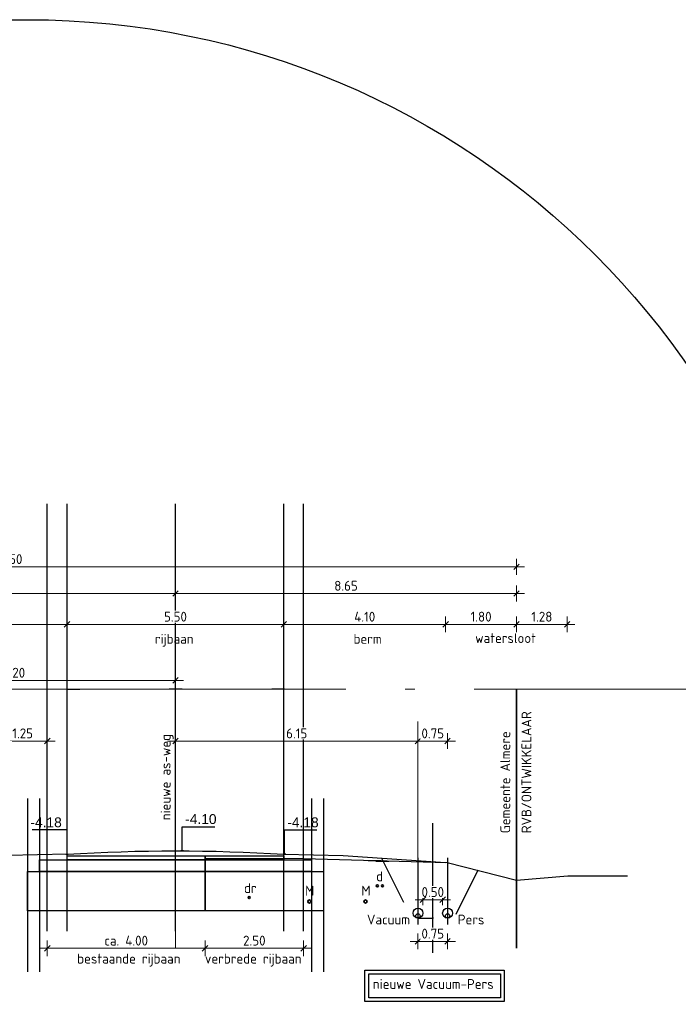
# Model space of a CAD drawing. Header units: metres. Extents: x 149234 to 159511, y 484155 to 486733.
# Tile 69 of 92: x 159312 to 159329, y 484429 to 484454. Entities that reach past the tile are written whole.
import ezdxf

# ---------------------------------------------------------------- set-up
doc = ezdxf.new("R2010")
doc.units = ezdxf.units.M
for name, pattern in [('AL-NAP_LIJN', [15.25, 12, -1.5, 0.25, -1.5]), ('AM-AS', [16, 10, -2, 2, -2]), ('DASHED2', [0.375, 0.25, -0.125])]:
    doc.linetypes.add(name, pattern=pattern)
doc.layers.get('0').update_dxf_attribs({"lineweight": 25})
doc.layers.get('Defpoints').update_dxf_attribs({"color": 211, "lineweight": 25})
for name, color, linetype, lineweight in [('N-WE-AM-AS_WEG_GEBIEDSONTSLUITINGSWEG-G', 10, 'AM-AS', 18), ('N-WE-GR-BOOM-1e-SD', 90, 'Continuous', 25), ('N-WE-KG-GRENS_PERCEEL-G', 150, 'KG-PERCEEL', 35), ('N-WE-VH-KANTVERHARDING-G', 7, 'Continuous', 30), ('X-XX-AL-LEGENDA-S', 7, 'Continuous', 25), ('X-XX-AL-M', 7, 'Continuous', 18), ('X-XX-AL-NAP-G', 7, 'AL-NAP_LIJN', 18), ('X-XX-AL-PROFIEL-B-G', 7, 'Continuous', 25), ('X-XX-AL-PROFIEL-N-G', 7, 'Continuous', 35), ('X-XX-AL-T25', 7, 'Continuous', 25)]:
    doc.layers.add(name, color=color, linetype=linetype, lineweight=lineweight)
doc.styles.add('Civitas Arial', font='arial.ttf')
doc.styles.add('NLCS-ISO-M100-T25', font='NLCS-ISO.ttf')
doc.styles.get("Standard").update_dxf_attribs({"font": 'NLCS-ISO.ttf'})
doc.linetypes.add('KG-PERCEEL', pattern='A,5.5,-2,["P",Standard,S=1.8,R=0,X=-0.5,Y=-0.9],-2,5.5,-2,[5,NLCS.shx,S=0.75,R=0,X=0,Y=0],-2', length=19)
doc.dimstyles.new('Civitas 100 25', dxfattribs={"dimscale": 0.1, "dimtxt": 2.5, "dimasz": 1, "dimexe": 0.18, "dimexo": 0.0625, "dimgap": 1, "dimtad": 1, "dimzin": 0, "dimdsep": 46, "dimtxsty": 'Civitas Arial', "dimblk": 'Civitas-pijlmaat', "dimcen": 0, "dimse1": 1, "dimse2": 1, "dimadec": 0, "dimazin": 0, "dimtfac": 1, "dimtix": 1, "dimtmove": 0, "dimatfit": 0, "dimfxl": 1, "dimtolj": 1, "dimtzin": 0, "dimarcsym": 1})
doc.dimstyles.new('NLCS-M100-T25-SCHRAP-X_L2_H1', dxfattribs={"dimscale": 0.1, "dimtxt": 2.5, "dimasz": 1.4, "dimexe": 2, "dimexo": 2, "dimgap": 0.7, "dimtad": 1, "dimzin": 0, "dimdsep": 46, "dimtxsty": 'NLCS-ISO-M100-T25', "dimblk": 'OBLIQUE', "dimcen": 0, "dimdle": 2, "dimclrd": 256, "dimclre": 256, "dimclrt": 256, "dimadec": 1, "dimazin": 0, "dimtfac": 1, "dimtofl": 0, "dimtmove": 1, "dimatfit": 0, "dimldrblk": 'OBLIQUE', "dimfxl": 2, "dimfxlon": 1, "dimtfill": 1, "dimtfillclr": 254, "dimtolj": 1, "dimtzin": 0, "dimlwd": 18, "dimlwe": 18, "dimarcsym": 0})

# ---------------------------------------------------------------- blocks, each defined once
blk = doc.blocks.new('_Oblique')
at = {"color": 0, "linetype": 'ByBlock', "lineweight": -2}
blk.add_line((-0.5, -0.5), (0.5, 0.5), dxfattribs=at)
blk = doc.blocks.new('*D180')
at = {"layer": 'Defpoints', "color": 0, "transparency": 16777216}
for p in [(159324.609, 484439.662), (159298.109, 484436.559), (159324.609, 484436.559)]:
    blk.add_point(p, dxfattribs=at)
at = {"layer": 'X-XX-AL-M', "linetype": 'Continuous', "lineweight": 18, "transparency": 16777216}
for p, q in [((159298.109, 484439.462), (159298.109, 484439.862)), ((159324.609, 484439.462), (159324.609, 484439.862)), ((159297.909, 484439.662), (159324.809, 484439.662))]:
    blk.add_line(p, q, dxfattribs=at)
at = {"layer": 'X-XX-AL-M', "lineweight": 18, "transparency": 16777216, "xscale": 0.14, "yscale": 0.14, "zscale": 0.14, "rotation": 180}
blk.add_blockref('_Oblique', (159298.109, 484439.662), dxfattribs=at)
at = {"layer": 'X-XX-AL-M', "lineweight": 18, "transparency": 16777216, "xscale": 0.14, "yscale": 0.14, "zscale": 0.14}
blk.add_blockref('_Oblique', (159324.609, 484439.662), dxfattribs=at)
at = {"layer": 'X-XX-AL-M', "transparency": 16777216, "insert": (159311.359, 484439.857), "char_height": 0.25, "attachment_point": 5, "style": 'NLCS-ISO-M100-T25', "bg_fill": 3, "box_fill_scale": 1.1, "bg_fill_color": 256, "bg_fill_true_color": 13158600, "bg_fill_transparency": 0}
blk.add_mtext('\\A1;var. 26.50 ', dxfattribs=at)
blk = doc.blocks.new('*D182')
at = {"layer": 'Defpoints', "color": 0, "transparency": 16777216}
for p in [(159304.209, 484438.987), (159304.209, 484437.588), (159315.959, 484437.588)]:
    blk.add_point(p, dxfattribs=at)
at = {"layer": 'X-XX-AL-M', "linetype": 'Continuous', "lineweight": 18, "transparency": 16777216}
for p, q in [((159304.209, 484438.787), (159304.209, 484439.187)), ((159315.959, 484438.787), (159315.959, 484439.187)), ((159316.159, 484438.987), (159304.009, 484438.987))]:
    blk.add_line(p, q, dxfattribs=at)
at = {"layer": 'X-XX-AL-M', "lineweight": 18, "transparency": 16777216, "xscale": 0.14, "yscale": 0.14, "zscale": 0.14, "rotation": 180}
blk.add_blockref('_Oblique', (159304.209, 484438.987), dxfattribs=at)
at = {"layer": 'X-XX-AL-M', "lineweight": 18, "transparency": 16777216, "xscale": 0.14, "yscale": 0.14, "zscale": 0.14}
blk.add_blockref('_Oblique', (159315.959, 484438.987), dxfattribs=at)
at = {"layer": 'X-XX-AL-M', "transparency": 16777216, "insert": (159310.084, 484439.182), "char_height": 0.25, "attachment_point": 5, "style": 'NLCS-ISO-M100-T25', "bg_fill": 3, "box_fill_scale": 1.1, "bg_fill_color": 256, "bg_fill_true_color": 13158600, "bg_fill_transparency": 0}
blk.add_mtext('\\A1;11.75', dxfattribs=at)
blk = doc.blocks.new('*D183')
at = {"layer": 'Defpoints', "color": 0, "transparency": 16777216}
for p in [(159324.609, 484438.987), (159315.959, 484437.588), (159324.609, 484436.559)]:
    blk.add_point(p, dxfattribs=at)
at = {"layer": 'X-XX-AL-M', "linetype": 'Continuous', "lineweight": 18, "transparency": 16777216}
for p, q in [((159315.959, 484438.787), (159315.959, 484439.187)), ((159324.609, 484438.787), (159324.609, 484439.187)), ((159315.759, 484438.987), (159324.809, 484438.987))]:
    blk.add_line(p, q, dxfattribs=at)
at = {"layer": 'X-XX-AL-M', "lineweight": 18, "transparency": 16777216, "xscale": 0.14, "yscale": 0.14, "zscale": 0.14, "rotation": 180}
blk.add_blockref('_Oblique', (159315.959, 484438.987), dxfattribs=at)
at = {"layer": 'X-XX-AL-M', "lineweight": 18, "transparency": 16777216, "xscale": 0.14, "yscale": 0.14, "zscale": 0.14}
blk.add_blockref('_Oblique', (159324.609, 484438.987), dxfattribs=at)
at = {"layer": 'X-XX-AL-M', "transparency": 16777216, "insert": (159320.284, 484439.182), "char_height": 0.25, "attachment_point": 5, "style": 'NLCS-ISO-M100-T25', "bg_fill": 3, "box_fill_scale": 1.1, "bg_fill_color": 256, "bg_fill_true_color": 13158600, "bg_fill_transparency": 0}
blk.add_mtext('\\A1;8.65', dxfattribs=at)
blk = doc.blocks.new('*D65')
at = {"layer": 'Defpoints', "color": 0, "transparency": 16777216}
for p in [(0.033, 0), (-0.008, -3.521), (0.033, -4.1)]:
    blk.add_point(p, dxfattribs=at)
at = {"color": 0, "transparency": 16777216, "insert": (0.477, -3.293), "char_height": 0.25, "attachment_point": 5, "style": 'Civitas Arial'}
blk.add_mtext('\\A1;-4.10 ', dxfattribs=at)
blk = doc.blocks.new('Civitas-pijlmaat')
blk.add_line((0, 0.52), (0, -0.52))
blk.add_solid([(0, 0), (-1.5, 0.34), (-1.5, -0.34)])
blk = doc.blocks.new('*D69')
at = {"layer": 'Defpoints', "color": 0, "transparency": 16777216}
for p in [(0.033, 0), (-0.017, -3.603), (0.033, -4.182)]:
    blk.add_point(p, dxfattribs=at)
at = {"color": 0, "transparency": 16777216, "insert": (0.468, -3.375), "char_height": 0.25, "attachment_point": 5, "style": 'Civitas Arial'}
blk.add_mtext('\\A1;-4.18 ', dxfattribs=at)
blk = doc.blocks.new('*D67')
at = {"layer": 'Defpoints', "color": 0, "transparency": 16777216}
for p in [(-0.033, 0), (-0.048, -3.603), (-0.033, -4.182)]:
    blk.add_point(p, dxfattribs=at)
at = {"color": 0, "transparency": 16777216, "insert": (-0.532, -3.375), "char_height": 0.25, "attachment_point": 5, "style": 'Civitas Arial'}
blk.add_mtext('\\A1;-4.18 ', dxfattribs=at)
blk = doc.blocks.new('*D214')
at = {"layer": 'Defpoints', "color": 0, "transparency": 16777216}
for p in [(159316.709, 484432.079), (159312.709, 484431.779), (159316.709, 484429.992)]:
    blk.add_point(p, dxfattribs=at)
at = {"layer": 'X-XX-AL-PROFIEL-B-G', "linetype": 'Continuous', "lineweight": 18, "transparency": 16777216}
for p, q in [((159312.709, 484430.192), (159312.709, 484429.792)), ((159316.709, 484430.192), (159316.709, 484429.792)), ((159312.509, 484429.992), (159316.909, 484429.992))]:
    blk.add_line(p, q, dxfattribs=at)
at = {"layer": 'X-XX-AL-PROFIEL-B-G', "lineweight": 18, "transparency": 16777216, "xscale": 0.14, "yscale": 0.14, "zscale": 0.14, "rotation": 180}
blk.add_blockref('_Oblique', (159312.709, 484429.992), dxfattribs=at)
at = {"layer": 'X-XX-AL-PROFIEL-B-G', "lineweight": 18, "transparency": 16777216, "xscale": 0.14, "yscale": 0.14, "zscale": 0.14}
blk.add_blockref('_Oblique', (159316.709, 484429.992), dxfattribs=at)
at = {"layer": 'X-XX-AL-PROFIEL-B-G', "transparency": 16777216, "insert": (159314.709, 484430.187), "char_height": 0.25, "attachment_point": 5, "style": 'NLCS-ISO-M100-T25', "bg_fill": 3, "box_fill_scale": 1.1, "bg_fill_color": 256, "bg_fill_true_color": 13158600, "bg_fill_transparency": 0}
blk.add_mtext('\\A1;ca. 4.00', dxfattribs=at)
blk = doc.blocks.new('*D215')
at = {"layer": 'Defpoints', "color": 0, "transparency": 16777216}
for p in [(159316.709, 484432.129), (159319.209, 484432.269), (159319.209, 484429.992)]:
    blk.add_point(p, dxfattribs=at)
at = {"layer": 'X-XX-AL-M', "linetype": 'Continuous', "lineweight": 18, "transparency": 16777216}
for p, q in [((159316.709, 484430.192), (159316.709, 484429.792)), ((159319.209, 484430.192), (159319.209, 484429.792)), ((159316.509, 484429.992), (159319.409, 484429.992))]:
    blk.add_line(p, q, dxfattribs=at)
at = {"layer": 'X-XX-AL-M', "lineweight": 18, "transparency": 16777216, "xscale": 0.14, "yscale": 0.14, "zscale": 0.14, "rotation": 180}
blk.add_blockref('_Oblique', (159316.709, 484429.992), dxfattribs=at)
at = {"layer": 'X-XX-AL-M', "lineweight": 18, "transparency": 16777216, "xscale": 0.14, "yscale": 0.14, "zscale": 0.14}
blk.add_blockref('_Oblique', (159319.209, 484429.992), dxfattribs=at)
at = {"layer": 'X-XX-AL-M', "transparency": 16777216, "insert": (159317.959, 484430.187), "char_height": 0.25, "attachment_point": 5, "style": 'NLCS-ISO-M100-T25', "bg_fill": 3, "box_fill_scale": 1.1, "bg_fill_color": 256, "bg_fill_true_color": 13158600, "bg_fill_transparency": 0}
blk.add_mtext('\\A1;2.50', dxfattribs=at)
blk = doc.blocks.new('*D217')
at = {"layer": 'Defpoints', "color": 0, "transparency": 16777216}
for p in [(159312.709, 484435.245), (159312.709, 484432.359), (159311.459, 484431.664)]:
    blk.add_point(p, dxfattribs=at)
at = {"layer": 'X-XX-AL-M', "linetype": 'Continuous', "lineweight": 18, "transparency": 16777216}
for p, q in [((159311.459, 484435.045), (159311.459, 484435.445)), ((159312.709, 484435.045), (159312.709, 484435.445)), ((159311.259, 484435.245), (159312.909, 484435.245))]:
    blk.add_line(p, q, dxfattribs=at)
at = {"layer": 'X-XX-AL-M', "lineweight": 18, "transparency": 16777216, "xscale": 0.14, "yscale": 0.14, "zscale": 0.14, "rotation": 180}
blk.add_blockref('_Oblique', (159311.459, 484435.245), dxfattribs=at)
at = {"layer": 'X-XX-AL-M', "lineweight": 18, "transparency": 16777216, "xscale": 0.14, "yscale": 0.14, "zscale": 0.14}
blk.add_blockref('_Oblique', (159312.709, 484435.245), dxfattribs=at)
at = {"layer": 'X-XX-AL-M', "transparency": 16777216, "insert": (159312.084, 484435.44), "char_height": 0.25, "attachment_point": 5, "style": 'NLCS-ISO-M100-T25', "bg_fill": 3, "box_fill_scale": 1.1, "bg_fill_color": 256, "bg_fill_true_color": 13158600, "bg_fill_transparency": 0}
blk.add_mtext('\\A1;1.25', dxfattribs=at)
blk = doc.blocks.new('*D220')
at = {"layer": 'Defpoints', "color": 0, "transparency": 16777216}
for p in [(159313.209, 484438.203), (159313.209, 484432.195), (159318.709, 484432.227)]:
    blk.add_point(p, dxfattribs=at)
at = {"layer": 'X-XX-AL-M', "linetype": 'Continuous', "lineweight": 18, "transparency": 16777216}
for p, q in [((159313.209, 484438.003), (159313.209, 484438.403)), ((159318.709, 484438.003), (159318.709, 484438.403)), ((159318.909, 484438.203), (159313.009, 484438.203))]:
    blk.add_line(p, q, dxfattribs=at)
at = {"layer": 'X-XX-AL-M', "lineweight": 18, "transparency": 16777216, "xscale": 0.14, "yscale": 0.14, "zscale": 0.14, "rotation": 180}
blk.add_blockref('_Oblique', (159313.209, 484438.203), dxfattribs=at)
at = {"layer": 'X-XX-AL-M', "lineweight": 18, "transparency": 16777216, "xscale": 0.14, "yscale": 0.14, "zscale": 0.14}
blk.add_blockref('_Oblique', (159318.709, 484438.203), dxfattribs=at)
at = {"layer": 'X-XX-AL-M', "transparency": 16777216, "insert": (159315.959, 484438.398), "char_height": 0.25, "attachment_point": 5, "style": 'NLCS-ISO-M100-T25', "bg_fill": 3, "box_fill_scale": 1.1, "bg_fill_color": 256, "bg_fill_true_color": 13158600, "bg_fill_transparency": 0}
blk.add_mtext('\\A1;5.50', dxfattribs=at)
blk = doc.blocks.new('*D222')
at = {"layer": 'Defpoints', "color": 0, "transparency": 16777216}
for p in [(159305.959, 484438.203), (159305.959, 484432.179), (159313.209, 484432.239)]:
    blk.add_point(p, dxfattribs=at)
at = {"layer": 'X-XX-AL-M', "linetype": 'Continuous', "lineweight": 18, "transparency": 16777216}
for p, q in [((159305.959, 484438.003), (159305.959, 484438.403)), ((159313.209, 484438.003), (159313.209, 484438.403)), ((159313.409, 484438.203), (159305.759, 484438.203))]:
    blk.add_line(p, q, dxfattribs=at)
at = {"layer": 'X-XX-AL-M', "lineweight": 18, "transparency": 16777216, "xscale": 0.14, "yscale": 0.14, "zscale": 0.14, "rotation": 180}
blk.add_blockref('_Oblique', (159305.959, 484438.203), dxfattribs=at)
at = {"layer": 'X-XX-AL-M', "lineweight": 18, "transparency": 16777216, "xscale": 0.14, "yscale": 0.14, "zscale": 0.14}
blk.add_blockref('_Oblique', (159313.209, 484438.203), dxfattribs=at)
at = {"layer": 'X-XX-AL-M', "transparency": 16777216, "insert": (159309.584, 484438.398), "char_height": 0.25, "attachment_point": 5, "style": 'NLCS-ISO-M100-T25', "bg_fill": 3, "box_fill_scale": 1.1, "bg_fill_color": 256, "bg_fill_true_color": 13158600, "bg_fill_transparency": 0}
blk.add_mtext('\\A1;7.25', dxfattribs=at)
blk = doc.blocks.new('*D223')
at = {"layer": 'Defpoints', "color": 0, "transparency": 16777216}
for p in [(159322.809, 484438.203), (159318.709, 484432.239), (159322.809, 484432.17)]:
    blk.add_point(p, dxfattribs=at)
at = {"layer": 'X-XX-AL-M', "linetype": 'Continuous', "lineweight": 18, "transparency": 16777216}
for p, q in [((159318.709, 484438.003), (159318.709, 484438.403)), ((159322.809, 484438.003), (159322.809, 484438.403)), ((159318.509, 484438.203), (159323.009, 484438.203))]:
    blk.add_line(p, q, dxfattribs=at)
at = {"layer": 'X-XX-AL-M', "lineweight": 18, "transparency": 16777216, "xscale": 0.14, "yscale": 0.14, "zscale": 0.14, "rotation": 180}
blk.add_blockref('_Oblique', (159318.709, 484438.203), dxfattribs=at)
at = {"layer": 'X-XX-AL-M', "lineweight": 18, "transparency": 16777216, "xscale": 0.14, "yscale": 0.14, "zscale": 0.14}
blk.add_blockref('_Oblique', (159322.809, 484438.203), dxfattribs=at)
at = {"layer": 'X-XX-AL-M', "transparency": 16777216, "insert": (159320.759, 484438.398), "char_height": 0.25, "attachment_point": 5, "style": 'NLCS-ISO-M100-T25', "bg_fill": 3, "box_fill_scale": 1.1, "bg_fill_color": 256, "bg_fill_true_color": 13158600, "bg_fill_transparency": 0}
blk.add_mtext('\\A1;4.10', dxfattribs=at)
blk = doc.blocks.new('*D224')
at = {"layer": 'Defpoints', "color": 0, "transparency": 16777216}
for p in [(159324.609, 484438.203), (159324.609, 484436.559), (159322.809, 484432.17)]:
    blk.add_point(p, dxfattribs=at)
at = {"layer": 'X-XX-AL-M', "linetype": 'Continuous', "lineweight": 18, "transparency": 16777216}
for p, q in [((159322.809, 484438.003), (159322.809, 484438.403)), ((159324.609, 484438.003), (159324.609, 484438.403)), ((159322.609, 484438.203), (159324.809, 484438.203))]:
    blk.add_line(p, q, dxfattribs=at)
at = {"layer": 'X-XX-AL-M', "lineweight": 18, "transparency": 16777216, "xscale": 0.14, "yscale": 0.14, "zscale": 0.14, "rotation": 180}
blk.add_blockref('_Oblique', (159322.809, 484438.203), dxfattribs=at)
at = {"layer": 'X-XX-AL-M', "lineweight": 18, "transparency": 16777216, "xscale": 0.14, "yscale": 0.14, "zscale": 0.14}
blk.add_blockref('_Oblique', (159324.609, 484438.203), dxfattribs=at)
at = {"layer": 'X-XX-AL-M', "transparency": 16777216, "insert": (159323.709, 484438.398), "char_height": 0.25, "attachment_point": 5, "style": 'NLCS-ISO-M100-T25', "bg_fill": 3, "box_fill_scale": 1.1, "bg_fill_color": 256, "bg_fill_true_color": 13158600, "bg_fill_transparency": 0}
blk.add_mtext('\\A1;1.80', dxfattribs=at)
blk = doc.blocks.new('*D225')
at = {"layer": 'Defpoints', "color": 0, "transparency": 16777216}
for p in [(159325.891, 484438.203), (159324.609, 484436.559), (159325.891, 484431.833)]:
    blk.add_point(p, dxfattribs=at)
at = {"layer": 'X-XX-AL-M', "linetype": 'Continuous', "lineweight": 18, "transparency": 16777216}
for p, q in [((159324.609, 484438.003), (159324.609, 484438.403)), ((159325.891, 484438.003), (159325.891, 484438.403)), ((159324.409, 484438.203), (159326.091, 484438.203))]:
    blk.add_line(p, q, dxfattribs=at)
at = {"layer": 'X-XX-AL-M', "lineweight": 18, "transparency": 16777216, "xscale": 0.14, "yscale": 0.14, "zscale": 0.14, "rotation": 180}
blk.add_blockref('_Oblique', (159324.609, 484438.203), dxfattribs=at)
at = {"layer": 'X-XX-AL-M', "lineweight": 18, "transparency": 16777216, "xscale": 0.14, "yscale": 0.14, "zscale": 0.14}
blk.add_blockref('_Oblique', (159325.891, 484438.203), dxfattribs=at)
at = {"layer": 'X-XX-AL-M', "transparency": 16777216, "insert": (159325.25, 484438.398), "char_height": 0.25, "attachment_point": 5, "style": 'NLCS-ISO-M100-T25', "bg_fill": 3, "box_fill_scale": 1.1, "bg_fill_color": 256, "bg_fill_true_color": 13158600, "bg_fill_transparency": 0}
blk.add_mtext('\\A1;1.28', dxfattribs=at)
blk = doc.blocks.new('*D232')
at = {"layer": 'Defpoints', "color": 0, "transparency": 16777216}
for p in [(159322.234, 484430.884), (159322.734, 484430.884)]:
    blk.add_point(p, dxfattribs=at)
at = {"layer": 'X-XX-AL-M', "linetype": 'Continuous', "lineweight": 18, "transparency": 16777216}
for p, q in [((159322.234, 484431.084), (159322.234, 484431.424)), ((159322.734, 484431.084), (159322.734, 484431.424)), ((159322.934, 484431.224), (159322.034, 484431.224))]:
    blk.add_line(p, q, dxfattribs=at)
at = {"layer": 'X-XX-AL-M', "transparency": 16777216, "insert": (159322.484, 484431.419), "char_height": 0.25, "attachment_point": 5, "style": 'NLCS-ISO-M100-T25', "bg_fill": 3, "box_fill_scale": 1.1, "bg_fill_color": 256, "bg_fill_true_color": 13158600, "bg_fill_transparency": 0}
blk.add_mtext('\\A1;0.50', dxfattribs=at)
at = {"layer": 'Defpoints', "color": 0, "transparency": 16777216}
blk.add_point((159322.234, 484431.224), dxfattribs=at)
at = {"layer": 'X-XX-AL-M', "lineweight": 18, "transparency": 16777216, "xscale": 0.14, "yscale": 0.14, "zscale": 0.14, "rotation": 180}
blk.add_blockref('_Oblique', (159322.234, 484431.224), dxfattribs=at)
at = {"layer": 'X-XX-AL-M', "lineweight": 18, "transparency": 16777216, "xscale": 0.14, "yscale": 0.14, "zscale": 0.14}
blk.add_blockref('_Oblique', (159322.734, 484431.224), dxfattribs=at)
blk = doc.blocks.new('*D233')
at = {"layer": 'X-XX-AL-LEGENDA-S', "linetype": 'Continuous', "lineweight": 18, "transparency": 16777216}
for p, q in [((159322.109, 484430.369), (159322.109, 484429.969)), ((159322.859, 484430.369), (159322.859, 484429.969)), ((159323.059, 484430.169), (159321.909, 484430.169))]:
    blk.add_line(p, q, dxfattribs=at)
at = {"layer": 'X-XX-AL-LEGENDA-S', "lineweight": 18, "transparency": 16777216, "xscale": 0.14, "yscale": 0.14, "zscale": 0.14, "rotation": 180}
blk.add_blockref('_Oblique', (159322.109, 484430.169), dxfattribs=at)
at = {"layer": 'X-XX-AL-LEGENDA-S', "lineweight": 18, "transparency": 16777216, "xscale": 0.14, "yscale": 0.14, "zscale": 0.14}
blk.add_blockref('_Oblique', (159322.859, 484430.169), dxfattribs=at)
at = {"layer": 'X-XX-AL-LEGENDA-S', "transparency": 16777216, "insert": (159322.484, 484430.364), "char_height": 0.25, "attachment_point": 5, "style": 'NLCS-ISO-M100-T25', "bg_fill": 3, "box_fill_scale": 1.1, "bg_fill_color": 256, "bg_fill_true_color": 13158600, "bg_fill_transparency": 0}
blk.add_mtext('\\A1;0.75', dxfattribs=at)
at = {"layer": 'Defpoints', "color": 0, "transparency": 16777216}
for p in [(159322.109, 484430.596), (159322.859, 484430.596), (159322.109, 484430.169)]:
    blk.add_point(p, dxfattribs=at)
blk = doc.blocks.new('*D234')
at = {"layer": 'Defpoints', "color": 0, "transparency": 16777216}
for p in [(159315.959, 484437.588), (159315.959, 484435.245), (159322.109, 484431.009)]:
    blk.add_point(p, dxfattribs=at)
at = {"layer": 'X-XX-AL-M', "linetype": 'Continuous', "lineweight": 18, "transparency": 16777216}
for p, q in [((159315.959, 484435.445), (159315.959, 484435.045)), ((159322.109, 484435.045), (159322.109, 484435.445)), ((159322.309, 484435.245), (159315.759, 484435.245))]:
    blk.add_line(p, q, dxfattribs=at)
at = {"layer": 'X-XX-AL-M', "lineweight": 18, "transparency": 16777216, "xscale": 0.14, "yscale": 0.14, "zscale": 0.14, "rotation": 180}
blk.add_blockref('_Oblique', (159315.959, 484435.245), dxfattribs=at)
at = {"layer": 'X-XX-AL-M', "lineweight": 18, "transparency": 16777216, "xscale": 0.14, "yscale": 0.14, "zscale": 0.14}
blk.add_blockref('_Oblique', (159322.109, 484435.245), dxfattribs=at)
at = {"layer": 'X-XX-AL-M', "transparency": 16777216, "insert": (159319.034, 484435.44), "char_height": 0.25, "attachment_point": 5, "style": 'NLCS-ISO-M100-T25', "bg_fill": 3, "box_fill_scale": 1.1, "bg_fill_color": 256, "bg_fill_true_color": 13158600, "bg_fill_transparency": 0}
blk.add_mtext('\\A1;6.15', dxfattribs=at)
blk = doc.blocks.new('*D235')
at = {"layer": 'Defpoints', "color": 0, "transparency": 16777216}
for p in [(159322.859, 484432.283), (159322.109, 484431.009)]:
    blk.add_point(p, dxfattribs=at)
at = {"layer": 'X-XX-AL-M', "linetype": 'Continuous', "lineweight": 18, "transparency": 16777216}
for p, q in [((159322.109, 484435.045), (159322.109, 484435.445)), ((159322.859, 484435.045), (159322.859, 484435.445)), ((159321.909, 484435.245), (159323.059, 484435.245))]:
    blk.add_line(p, q, dxfattribs=at)
at = {"layer": 'X-XX-AL-M', "lineweight": 18, "transparency": 16777216, "xscale": 0.14, "yscale": 0.14, "zscale": 0.14, "rotation": 180}
blk.add_blockref('_Oblique', (159322.109, 484435.245), dxfattribs=at)
at = {"layer": 'X-XX-AL-M', "lineweight": 18, "transparency": 16777216, "xscale": 0.14, "yscale": 0.14, "zscale": 0.14}
blk.add_blockref('_Oblique', (159322.859, 484435.245), dxfattribs=at)
at = {"layer": 'X-XX-AL-M', "transparency": 16777216, "insert": (159322.484, 484435.44), "char_height": 0.25, "attachment_point": 5, "style": 'NLCS-ISO-M100-T25', "bg_fill": 3, "box_fill_scale": 1.1, "bg_fill_color": 256, "bg_fill_true_color": 13158600, "bg_fill_transparency": 0}
blk.add_mtext('\\A1;0.75', dxfattribs=at)
at = {"layer": 'Defpoints', "color": 0, "transparency": 16777216}
blk.add_point((159322.859, 484435.245), dxfattribs=at)
blk = doc.blocks.new('*D564')
at = {"layer": 'Defpoints', "color": 0, "transparency": 16777216}
for p in [(159307.759, 484436.783), (159315.959, 484436.559), (159307.759, 484436.464)]:
    blk.add_point(p, dxfattribs=at)
at = {"layer": 'N-WE-GR-BOOM-1e-SD', "linetype": 'Continuous', "lineweight": 18, "transparency": 16777216}
for p, q in [((159307.759, 484436.664), (159307.759, 484436.983)), ((159315.959, 484436.759), (159315.959, 484436.983)), ((159316.159, 484436.783), (159307.559, 484436.783))]:
    blk.add_line(p, q, dxfattribs=at)
at = {"layer": 'N-WE-GR-BOOM-1e-SD', "lineweight": 18, "transparency": 16777216, "xscale": 0.14, "yscale": 0.14, "zscale": 0.14, "rotation": 180}
blk.add_blockref('_Oblique', (159307.759, 484436.783), dxfattribs=at)
at = {"layer": 'N-WE-GR-BOOM-1e-SD', "lineweight": 18, "transparency": 16777216, "xscale": 0.14, "yscale": 0.14, "zscale": 0.14}
blk.add_blockref('_Oblique', (159315.959, 484436.783), dxfattribs=at)
at = {"layer": 'N-WE-GR-BOOM-1e-SD', "transparency": 16777216, "insert": (159311.859, 484436.978), "char_height": 0.25, "attachment_point": 5, "style": 'NLCS-ISO-M100-T25', "bg_fill": 3, "box_fill_scale": 1.1, "bg_fill_color": 256, "bg_fill_true_color": 13158600, "bg_fill_transparency": 0}
blk.add_mtext('\\A1;8.20', dxfattribs=at)
blk = doc.blocks.new('*U163')
for points in [[(0, 0), (3.5, 0), (3.5, -0.1), (0, -0.1)], [(-0.7, -0.1), (3.5, -0.1), (3.5, -0.4), (-0.7, -0.4)], [(-1, -0.4), (3.5, -0.4), (3.5, -1.4), (-1, -1.4)]]:
    blk.add_lwpolyline(points, close=True)
blk = doc.blocks.new('*U392')
for points in [[(0, 0), (2, 0), (2, -0.1), (0, -0.1)], [(0, -0.1), (2.7, -0.1), (2.7, -0.4), (0, -0.4)], [(0, -0.4), (3, -0.4), (3, -1.4), (0, -1.4)]]:
    blk.add_lwpolyline(points, close=True)
blk = doc.blocks.new('*U64')
blk.add_line((0.033, -4.1), (-0.028, -4.1))
at = {"layer": 'Defpoints', "color": 6}
blk.add_line((0, 0), (-0.325, 0), dxfattribs=at)
dim = blk.add_ordinate_dim(feature_location=(0.033, -4.1), offset=(-0.04, 0.579), dtype=0, origin=(0.033, 0), text='-<> ', dimstyle='Civitas 100 25')
dim.commit()
dim.dimension.update_dxf_attribs({"geometry": '*D65', "text_midpoint": (0.477, -3.293)})
blk.add_leader([(0, -4.1), (0, -3.485), (0.829, -3.485)], dimstyle='Civitas 100 25')
blk = doc.blocks.new('*U68')
blk.add_line((0.033, -4.182), (-0.028, -4.182))
at = {"layer": 'Defpoints', "color": 6}
blk.add_line((0, 0), (-0.325, 0), dxfattribs=at)
dim = blk.add_ordinate_dim(feature_location=(0.033, -4.182), offset=(-0.05, 0.579), dtype=0, origin=(0.033, 0), text='-<> ', dimstyle='Civitas 100 25')
dim.commit()
dim.dimension.update_dxf_attribs({"geometry": '*D69', "text_midpoint": (0.468, -3.375)})
blk.add_leader([(0, -4.182), (0, -3.567), (0.82, -3.567)], dimstyle='Civitas 100 25')
blk = doc.blocks.new('*U66')
blk.add_line((-0.033, -4.182), (0.028, -4.182))
at = {"layer": 'Defpoints', "color": 6}
blk.add_line((0, 0), (0.325, 0), dxfattribs=at)
dim = blk.add_ordinate_dim(feature_location=(-0.033, -4.182), offset=(-0.015, 0.579), dtype=0, origin=(-0.033, 0), text='-<> ', dimstyle='Civitas 100 25')
dim.commit()
dim.dimension.update_dxf_attribs({"geometry": '*D67', "text_midpoint": (-0.532, -3.375)})
blk.add_leader([(0, -4.182), (0, -3.567), (-0.885, -3.567)], dimstyle='Civitas 100 25')

msp = doc.modelspace()

# ---------------------------------------------------------------- linework, layer by layer
at = {"linetype": 'DASHED2', "ltscale": 5, "flags": 128}
for points in [[(159321.186, 484432.281), (159321.947, 484430.759), (159322.484, 484430.759)], [(159323.627, 484431.969), (159323.022, 484430.759), (159322.484, 484430.759)]]:
    msp.add_lwpolyline(points, dxfattribs=at)
at = {"layer": 'Defpoints'}
for p, q in [((159318.709, 484430.426), (159318.709, 484441.257)), ((159319.209, 484430.426), (159319.209, 484441.257)), ((159312.209, 484433.792), (159312.209, 484429.397)), ((159319.409, 484433.792), (159319.409, 484429.397)), ((159319.709, 484433.792), (159319.709, 484429.397)), ((159320.843, 484432.22), (159321.179, 484432.22)), ((159321.039, 484432.203), (159321.374, 484432.203))]:
    msp.add_line(p, q, dxfattribs=at)
at = {"layer": 'Defpoints', "color": 215, "true_color": 0xa953a0}
for p, q in [((159322.484, 484429.877), (159322.484, 484433.163)), ((159322.109, 484432.283), (159322.109, 484430.596)), ((159322.859, 484432.283), (159322.859, 484430.596))]:
    msp.add_line(p, q, dxfattribs=at)
at = {"layer": 'N-WE-AM-AS_WEG_GEBIEDSONTSLUITINGSWEG-G'}
for p, q in [((159315.959, 484437.588), (159315.959, 484429.992)), ((159322.109, 484435.745), (159322.109, 484430.814))]:
    msp.add_line(p, q, dxfattribs=at)
at = {"layer": 'N-WE-KG-GRENS_PERCEEL-G'}
msp.add_line((159324.609, 484436.559), (159324.609, 484429.992), dxfattribs=at)
at = {"layer": 'N-WE-VH-KANTVERHARDING-G'}
msp.add_line((159318.709, 484432.239), (159318.709, 484432.377), dxfattribs=at)
for centre in [(159322.109, 484430.884), (159322.859, 484430.884)]:
    msp.add_circle(centre, 0.125, dxfattribs=at)
at = {"layer": 'X-XX-AL-NAP-G'}
msp.add_line((159003.28, 484436.559), (159511.076, 484436.559), dxfattribs=at)
at = {"layer": 'X-XX-AL-PROFIEL-B-G'}
for p, q in [((159313.21, 484432.377), (159311.709, 484432.347)), ((159313.209, 484432.239), (159313.209, 484432.377)), ((159318.709, 484432.377), (159320.209, 484432.347)), ((159320.209, 484432.347), (159322.809, 484432.17))]:
    msp.add_line(p, q, dxfattribs=at)
at = {"layer": 'X-XX-AL-PROFIEL-B-G', "flags": 128}
msp.add_lwpolyline([(159313.21, 484432.377, -0.031184), (159318.709, 484432.377)], format="xyb", dxfattribs=at)
at = {"layer": 'X-XX-AL-PROFIEL-N-G', "color": 114, "true_color": 0x139b48}
for centre in [(159321.079, 484431.577), (159321.207, 484431.577), (159317.829, 484431.278)]:
    msp.add_circle(centre, 0.0261, dxfattribs=at)
at = {"layer": 'X-XX-AL-PROFIEL-N-G', "color": 4, "true_color": 0x00ffff}
for centre in [(159319.354, 484431.18), (159320.779, 484431.18)]:
    msp.add_circle(centre, 0.04, dxfattribs=at)
at = {"layer": 'X-XX-AL-T25'}
for points in [[(159320.762, 484429.442), (159324.297, 484429.442), (159324.297, 484428.64), (159320.762, 484428.64)], [(159320.859, 484429.344), (159324.2, 484429.344), (159324.2, 484428.737), (159320.859, 484428.737)]]:
    msp.add_lwpolyline(points, close=True, dxfattribs=at)
at = {"layer": 'X-XX-AL-T25', "color": 217, "lineweight": 30, "true_color": 0x93278f}
for centre in [(159322.109, 484430.814), (159322.859, 484430.814)]:
    msp.add_circle(centre, 0.055, dxfattribs=at)

# ---------------------------------------------------------------- block references
at = {"layer": 'X-XX-AL-T25'}
for name, p in [('*U66', (159313.21, 484436.559)), ('*U64', (159316.126, 484436.559)), ('*U68', (159318.725, 484436.559))]:
    msp.add_blockref(name, p, dxfattribs=at)

# ---------------------------------------------------------------- texts
at = {"layer": 'X-XX-AL-M', "style": 'NLCS-ISO-M100-T25'}
msp.add_text('watersloot', height=0.25, dxfattribs=at).set_placement((159323.559, 484437.731))
at = {"layer": 'X-XX-AL-PROFIEL-B-G', "style": 'NLCS-ISO-M100-T25'}
for s, p in [('d', (159321.05, 484431.692)), ('dr', (159317.697, 484431.393)), ('M', (159319.248, 484431.328)), ('M', (159320.673, 484431.328)), ('bestaande rijbaan', (159313.466, 484429.605))]:
    msp.add_text(s, height=0.25, dxfattribs=at).set_placement(p)
at = {"layer": 'X-XX-AL-T25', "style": 'NLCS-ISO-M100-T25'}
for s, p in [('rijbaan', (159315.439, 484437.711)), ('berm', (159320.474, 484437.711)), ('Vacuum', (159320.815, 484430.597)), ('Pers', (159323.119, 484430.597))]:
    msp.add_text(s, height=0.25, dxfattribs=at).set_placement(p)
at = {"layer": 'X-XX-AL-T25', "color": 240, "true_color": 0xed1f24, "style": 'NLCS-ISO-M100-T25'}
for s, p in [('RVB/ONTWIKKELAAR', (159324.985, 484432.909)), ('Gemeente Almere', (159324.447, 484432.909))]:
    msp.add_text(s, height=0.25, rotation=90, dxfattribs=at).set_placement(p)
at = {"layer": 'X-XX-AL-T25', "style": 'NLCS-ISO-M100-T25'}
msp.add_text('nieuwe as-weg', height=0.25, rotation=90, dxfattribs=at).set_placement((159315.834, 484433.238))
at = {"layer": 'X-XX-AL-T25', "insert": (159320.964, 484429.63), "char_height": 0.25, "attachment_point": 1, "style": 'NLCS-ISO-M100-T25'}
msp.add_mtext_dynamic_manual_height_columns('\\Pnieuwe Vacuum-Pers', width=4.39821, gutter_width=1.25, heights=[0], dxfattribs=at)

# ---------------------------------------------------------------- next in the draw order: dimensions: what is measured, and where the dimension line sits
at = {"layer": 'N-WE-GR-BOOM-1e-SD'}
dim = msp.add_linear_dim(base=(159307.759, 484436.783), p1=(159315.959, 484436.559), p2=(159307.759, 484436.464), dimstyle='NLCS-M100-T25-SCHRAP-X_L2_H1', dxfattribs=at)
dim.commit()
dim.dimension.update_dxf_attribs({"geometry": '*D564', "text_midpoint": (159311.859, 484436.978)})
at = {"layer": 'X-XX-AL-LEGENDA-S'}
dim = msp.add_linear_dim(base=(159322.109, 484430.169), p1=(159322.859, 484430.596), p2=(159322.109, 484430.596), angle=180, dimstyle='NLCS-M100-T25-SCHRAP-X_L2_H1', dxfattribs=at)
dim.commit()
dim.dimension.update_dxf_attribs({"geometry": '*D233', "text_midpoint": (159322.484, 484430.364)})
at = {"layer": 'X-XX-AL-PROFIEL-B-G'}
dim = msp.add_linear_dim(base=(159316.709, 484429.992), p1=(159312.709, 484431.779), p2=(159316.709, 484432.079), text='ca. <>', dimstyle='NLCS-M100-T25-SCHRAP-X_L2_H1', dxfattribs=at)
dim.commit()
dim.dimension.update_dxf_attribs({"geometry": '*D214', "text_midpoint": (159314.709, 484430.187)})

# ---------------------------------------------------------------- next in the draw order: linework, layer by layer
at = {"layer": 'Defpoints'}
for p, q in [((159312.709, 484430.426), (159312.709, 484441.257)), ((159313.209, 484430.426), (159313.209, 484441.257)), ((159315.959, 484430.426), (159315.959, 484441.257)), ((159312.509, 484433.792), (159312.509, 484429.397))]:
    msp.add_line(p, q, dxfattribs=at)
msp.add_circle((159312.215, 484433.184), 20.346, dxfattribs=at)
at = {"layer": 'X-XX-AL-PROFIEL-B-G', "flags": 128}
msp.add_lwpolyline([(159316.709, 484432.281), (159319.209, 484432.269), (159322.849, 484432.169), (159324.609, 484431.716), (159325.911, 484431.832), (159327.426, 484431.832)], dxfattribs=at)

# ---------------------------------------------------------------- next in the draw order: block references
at = {"layer": 'X-XX-AL-PROFIEL-B-G'}
for name, p in [('*U163', (159313.209, 484432.339)), ('*U392', (159316.709, 484432.339))]:
    msp.add_blockref(name, p, dxfattribs=at)

# ---------------------------------------------------------------- next in the draw order: texts
at = {"layer": 'X-XX-AL-T25', "style": 'NLCS-ISO-M100-T25'}
msp.add_text('verbrede rijbaan', height=0.25, dxfattribs=at).set_placement((159316.708, 484429.605))

# ---------------------------------------------------------------- next in the draw order: dimensions: what is measured, and where the dimension line sits
at = {"layer": 'X-XX-AL-M'}
dim = msp.add_linear_dim(base=(159324.609, 484439.662), p1=(159298.109, 484436.559), p2=(159324.609, 484436.559), text='var. <> ', dimstyle='NLCS-M100-T25-SCHRAP-X_L2_H1', dxfattribs=at)
dim.commit()
dim.dimension.update_dxf_attribs({"geometry": '*D180', "text_midpoint": (159311.359, 484439.857)})
for base, p1, p2, picture, middle in [((159312.709, 484435.245), (159311.459, 484431.664), (159312.709, 484432.359), '*D217', (159312.084, 484435.44)), ((159319.209, 484429.992), (159316.709, 484432.129), (159319.209, 484432.269), '*D215', (159317.959, 484430.187))]:
    dim = msp.add_linear_dim(base=base, p1=p1, p2=p2, dimstyle='NLCS-M100-T25-SCHRAP-X_L2_H1', dxfattribs=at)
    dim.commit()
    dim.dimension.update_dxf_attribs({"geometry": picture, "text_midpoint": middle})
dim = msp.add_linear_dim(base=(159322.234, 484431.224), p1=(159322.734, 484430.884), p2=(159322.234, 484430.884), angle=180, dimstyle='NLCS-M100-T25-SCHRAP-X_L2_H1', dxfattribs=at)
dim.commit()
dim.dimension.update_dxf_attribs({"geometry": '*D232', "text_midpoint": (159322.484, 484431.224), "dimtype": 160})

# ---------------------------------------------------------------- next in the draw order: dimensions: what is measured, and where the dimension line sits
dim = msp.add_linear_dim(base=(159304.209, 484438.987), p1=(159315.959, 484437.588), p2=(159304.209, 484437.588), dimstyle='NLCS-M100-T25-SCHRAP-X_L2_H1', dxfattribs=at)
dim.commit()
dim.dimension.update_dxf_attribs({"geometry": '*D182', "text_midpoint": (159310.084, 484439.182)})

# ---------------------------------------------------------------- next in the draw order: dimensions: what is measured, and where the dimension line sits
dim = msp.add_linear_dim(base=(159324.609, 484438.987), p1=(159315.959, 484437.588), p2=(159324.609, 484436.559), dimstyle='NLCS-M100-T25-SCHRAP-X_L2_H1', dxfattribs=at)
dim.commit()
dim.dimension.update_dxf_attribs({"geometry": '*D183', "text_midpoint": (159320.284, 484439.182)})

# ---------------------------------------------------------------- next in the draw order: dimensions: what is measured, and where the dimension line sits
dim = msp.add_linear_dim(base=(159313.209, 484438.203), p1=(159318.709, 484432.227), p2=(159313.209, 484432.195), dimstyle='NLCS-M100-T25-SCHRAP-X_L2_H1', dxfattribs=at)
dim.commit()
dim.dimension.update_dxf_attribs({"geometry": '*D220', "text_midpoint": (159315.959, 484438.398)})

# ---------------------------------------------------------------- next in the draw order: dimensions: what is measured, and where the dimension line sits
for base, p1, p2, picture, middle in [((159305.959, 484438.203), (159313.209, 484432.239), (159305.959, 484432.179), '*D222', (159309.584, 484438.398)), ((159322.809, 484438.203), (159318.709, 484432.239), (159322.809, 484432.17), '*D223', (159320.759, 484438.398))]:
    dim = msp.add_linear_dim(base=base, p1=p1, p2=p2, dimstyle='NLCS-M100-T25-SCHRAP-X_L2_H1', dxfattribs=at)
    dim.commit()
    dim.dimension.update_dxf_attribs({"geometry": picture, "text_midpoint": middle})

# ---------------------------------------------------------------- next in the draw order: dimensions: what is measured, and where the dimension line sits
for base, p1, p2, picture, middle in [((159324.609, 484438.203), (159322.809, 484432.17), (159324.609, 484436.559), '*D224', (159323.709, 484438.398)), ((159315.959, 484435.245), (159322.109, 484431.009), (159315.959, 484437.588), '*D234', (159319.034, 484435.44))]:
    dim = msp.add_linear_dim(base=base, p1=p1, p2=p2, dimstyle='NLCS-M100-T25-SCHRAP-X_L2_H1', dxfattribs=at)
    dim.commit()
    dim.dimension.update_dxf_attribs({"geometry": picture, "text_midpoint": middle})

# ---------------------------------------------------------------- next in the draw order: dimensions: what is measured, and where the dimension line sits
for base, p1, p2, picture, middle in [((159325.891, 484438.203), (159324.609, 484436.559), (159325.891, 484431.833), '*D225', (159325.25, 484438.398)), ((159322.859, 484435.245), (159322.109, 484431.009), (159322.859, 484432.283), '*D235', (159322.484, 484435.44))]:
    dim = msp.add_linear_dim(base=base, p1=p1, p2=p2, dimstyle='NLCS-M100-T25-SCHRAP-X_L2_H1', dxfattribs=at)
    dim.commit()
    dim.dimension.update_dxf_attribs({"geometry": picture, "text_midpoint": middle})

doc.saveas('drawing.dxf')
